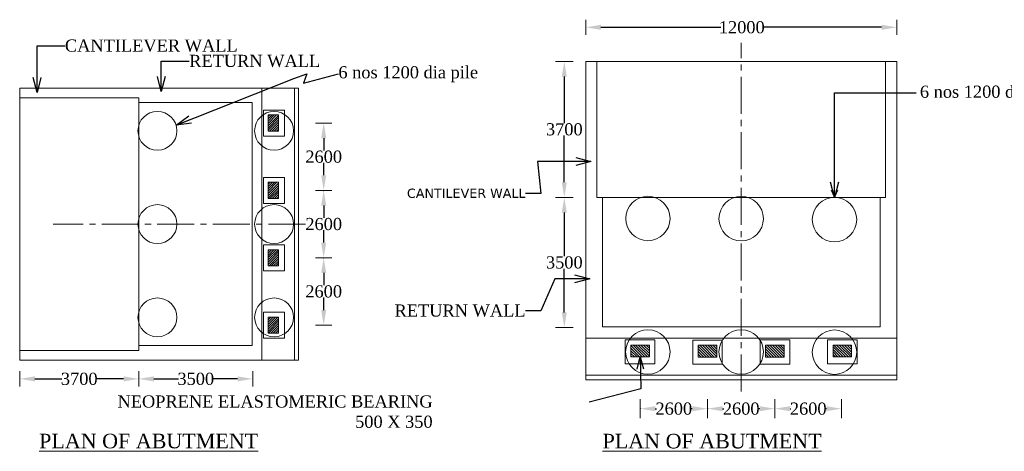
# Model space of a CAD drawing. Header units: millimetres. Extents: x -20950785 to 43207042, y -3207472 to 3168443.
# Tile 32 of 89: x 9327323 to 9388089, y -1179031 to -1152386. Entities that reach past the tile are written whole.
import ezdxf

# ---------------------------------------------------------------- set-up
doc = ezdxf.new("R2010")
doc.units = ezdxf.units.MM
doc.header["$LTSCALE"] = 60
doc.header["$MEASUREMENT"] = 0
doc.linetypes.add('CENTER2', pattern=[28.575, 19.05, -3.175, 3.175, -3.175])
doc.layers.add('TEXT', color=7, linetype='Continuous')
doc.dimstyles.get("Standard").update_dxf_attribs({"dimtxt": 400, "dimasz": 215, "dimexe": 0.18, "dimexo": 0.0625, "dimgap": 0.09, "dimtad": 0, "dimtih": 1, "dimtoh": 1, "dimdec": 0, "dimzin": 4, "dimdsep": 46, "dimtxsty": 'Standard', "dimblk": 'OPEN90', "dimcen": 0, "dimadec": 0, "dimazin": 1, "dimtfac": 1, "dimtdec": 0, "dimtix": 1, "dimtofl": 0, "dimtmove": 0, "dimatfit": 3, "dimldrblk": 'OPEN30', "dimfxl": 1, "dimtolj": 1, "dimtzin": 0, "dimarcsym": 0})
pattern_1 = [(45, (8054842.77, -1304423.08), (-70.710678, 70.710678), [])]

# ---------------------------------------------------------------- blocks, each defined once
blk = doc.blocks.new('*D307')
at = {"color": 0, "linetype": 'Continuous', "lineweight": -2, "transparency": 16777216}
for p, q in [((9346075, -1167084), (9346086, -1167084)), ((9346085, -1168019), (9346085, -1168782)), ((9346085, -1170308), (9346085, -1169545)), ((9346086, -1171243), (9346086, -1171243))]:
    blk.add_line(p, q, dxfattribs=at)
for points in [[(9345930, -1168019), (9346241, -1168019), (9346085, -1167084)], [(9345930, -1170308), (9346241, -1170308), (9346085, -1171243)]]:
    blk.add_solid(points, dxfattribs=at)
at = {"layer": 'Defpoints', "color": 0, "linetype": 'Continuous', "lineweight": -2, "transparency": 16777216}
for p in [(9346075, -1167084), (9346085, -1171243), (9346085, -1171243)]:
    blk.add_point(p, dxfattribs=at)
at = {"color": 0, "linetype": 'Continuous', "lineweight": 9, "transparency": 16777216, "insert": (9346085, -1169164), "char_height": 500, "attachment_point": 5}
blk.add_mtext('\\A1;{\\fTimes New Roman|b0|i0|c0|p18;\\H1.5x;2600}', dxfattribs=at)
blk = doc.blocks.new('*D308')
at = {"color": 0, "linetype": 'Continuous', "lineweight": -2, "transparency": 16777216}
for p, q in [((9346086, -1162925), (9346086, -1162925)), ((9346086, -1163860), (9346086, -1164623)), ((9346086, -1166149), (9346086, -1165386)), ((9346065, -1167084), (9346086, -1167084))]:
    blk.add_line(p, q, dxfattribs=at)
for points in [[(9345930, -1163860), (9346242, -1163860), (9346086, -1162925)], [(9345930, -1166149), (9346242, -1166149), (9346086, -1167084)]]:
    blk.add_solid(points, dxfattribs=at)
at = {"layer": 'Defpoints', "color": 0, "linetype": 'Continuous', "lineweight": -2, "transparency": 16777216}
for p in [(9346086, -1162925), (9346065, -1167084), (9346086, -1167084)]:
    blk.add_point(p, dxfattribs=at)
at = {"color": 0, "linetype": 'Continuous', "lineweight": 9, "transparency": 16777216, "insert": (9346086, -1165005), "char_height": 500, "attachment_point": 5}
blk.add_mtext('\\A1;{\\fTimes New Roman|b0|i0|c0|p18;\\H1.5x;2600}', dxfattribs=at)
blk = doc.blocks.new('*D310')
at = {"color": 0, "linetype": 'Continuous', "lineweight": -2, "transparency": 16777216}
for p, q in [((9327323, -1174560), (9327323, -1174560)), ((9328258, -1174560), (9329933, -1174560)), ((9333738, -1174560), (9332064, -1174560)), ((9334673, -1174560), (9334673, -1174560))]:
    blk.add_line(p, q, dxfattribs=at)
for points in [[(9328258, -1174404), (9328258, -1174716), (9327323, -1174560)], [(9333738, -1174404), (9333738, -1174716), (9334673, -1174560)]]:
    blk.add_solid(points, dxfattribs=at)
at = {"layer": 'Defpoints', "color": 0, "linetype": 'Continuous', "lineweight": -2, "transparency": 16777216}
for p in [(9327323, -1174560), (9334673, -1174560), (9334673, -1174560)]:
    blk.add_point(p, dxfattribs=at)
at = {"color": 0, "linetype": 'Continuous', "lineweight": 9, "transparency": 16777216, "insert": (9330998, -1174560), "char_height": 500, "attachment_point": 5}
blk.add_mtext('\\A1;{\\fTimes New Roman|b0|i0|c0|p18;\\H1.5x;3700}', dxfattribs=at)
blk = doc.blocks.new('*D311')
at = {"color": 0, "linetype": 'Continuous', "lineweight": -2, "transparency": 16777216}
for p, q in [((9334673, -1174560), (9334673, -1174560)), ((9335608, -1174560), (9337126, -1174560)), ((9340775, -1174560), (9339257, -1174560)), ((9341710, -1174560), (9341710, -1174560))]:
    blk.add_line(p, q, dxfattribs=at)
for points in [[(9335608, -1174404), (9335608, -1174716), (9334673, -1174560)], [(9340775, -1174404), (9340775, -1174716), (9341710, -1174560)]]:
    blk.add_solid(points, dxfattribs=at)
at = {"layer": 'Defpoints', "color": 0, "linetype": 'Continuous', "lineweight": -2, "transparency": 16777216}
for p in [(9334673, -1174560), (9341710, -1174560), (9341710, -1174560)]:
    blk.add_point(p, dxfattribs=at)
at = {"color": 0, "linetype": 'Continuous', "lineweight": 9, "transparency": 16777216, "insert": (9338191, -1174560), "char_height": 500, "attachment_point": 5}
blk.add_mtext('\\A1;{\\fTimes New Roman|b0|i0|c0|p18;\\H1.5x;3500}', dxfattribs=at)
blk = doc.blocks.new('*D294')
at = {"color": 0, "linetype": 'Continuous', "lineweight": -2, "transparency": 16777216}
for p, q in [((9365613, -1176383), (9365613, -1176400)), ((9366548, -1176399), (9366615, -1176399)), ((9368834, -1176399), (9368767, -1176399)), ((9369769, -1176399), (9369769, -1176400))]:
    blk.add_line(p, q, dxfattribs=at)
for points in [[(9366548, -1176244), (9366548, -1176555), (9365613, -1176399)], [(9368834, -1176244), (9368834, -1176555), (9369769, -1176399)]]:
    blk.add_solid(points, dxfattribs=at)
at = {"layer": 'Defpoints', "color": 0, "linetype": 'Continuous', "lineweight": -2, "transparency": 16777216}
for p in [(9365613, -1176383), (9365613, -1176399), (9369769, -1176399)]:
    blk.add_point(p, dxfattribs=at)
at = {"color": 0, "linetype": 'Continuous', "lineweight": 9, "transparency": 16777216, "insert": (9367691, -1176399), "char_height": 500, "attachment_point": 5}
blk.add_mtext('\\A1;{\\fTimes New Roman|b0|i0|c0|p18;\\H1.5x;2600}', dxfattribs=at)
blk = doc.blocks.new('*D295')
at = {"color": 0, "linetype": 'Continuous', "lineweight": -2, "transparency": 16777216}
for p, q in [((9369771, -1176383), (9369771, -1176400)), ((9370706, -1176400), (9370775, -1176400)), ((9372995, -1176400), (9372927, -1176400)), ((9373930, -1176400), (9373930, -1176400))]:
    blk.add_line(p, q, dxfattribs=at)
for points in [[(9370706, -1176244), (9370706, -1176556), (9369771, -1176400)], [(9372995, -1176244), (9372995, -1176556), (9373930, -1176400)]]:
    blk.add_solid(points, dxfattribs=at)
at = {"layer": 'Defpoints', "color": 0, "linetype": 'Continuous', "lineweight": -2, "transparency": 16777216}
for p in [(9369771, -1176383), (9369771, -1176400), (9373930, -1176400)]:
    blk.add_point(p, dxfattribs=at)
at = {"color": 0, "linetype": 'Continuous', "lineweight": 9, "transparency": 16777216, "insert": (9371851, -1176400), "char_height": 500, "attachment_point": 5}
blk.add_mtext('\\A1;{\\fTimes New Roman|b0|i0|c0|p18;\\H1.5x;2600}', dxfattribs=at)
blk = doc.blocks.new('*D296')
at = {"color": 0, "linetype": 'Continuous', "lineweight": -2, "transparency": 16777216}
for p, q in [((9362254, -1152856), (9362254, -1152856)), ((9363189, -1152856), (9370586, -1152856)), ((9380513, -1152856), (9373186, -1152856)), ((9381448, -1152856), (9381448, -1152856))]:
    blk.add_line(p, q, dxfattribs=at)
for points in [[(9363189, -1152700), (9363189, -1153012), (9362254, -1152856)], [(9380513, -1152700), (9380513, -1153012), (9381448, -1152856)]]:
    blk.add_solid(points, dxfattribs=at)
at = {"layer": 'Defpoints', "color": 0, "linetype": 'Continuous', "lineweight": -2, "transparency": 16777216}
for p in [(9362254, -1152856), (9362254, -1152856), (9381448, -1152856)]:
    blk.add_point(p, dxfattribs=at)
at = {"color": 0, "linetype": 'Continuous', "lineweight": 9, "transparency": 16777216, "insert": (9371886, -1152856), "char_height": 500, "attachment_point": 5}
blk.add_mtext('\\A1;{\\fTimes New Roman|b0|i0|c0|p18;\\H1.5x;12000}', dxfattribs=at)
blk = doc.blocks.new('*D297')
at = {"color": 0, "linetype": 'Continuous', "lineweight": -2, "transparency": 16777216}
for p, q in [((9360934, -1154959), (9360934, -1154959)), ((9360934, -1155894), (9360934, -1158775)), ((9360934, -1162421), (9360934, -1159540)), ((9360934, -1163356), (9360934, -1163356))]:
    blk.add_line(p, q, dxfattribs=at)
for points in [[(9360778, -1155894), (9361089, -1155894), (9360934, -1154959)], [(9360778, -1162421), (9361089, -1162421), (9360934, -1163356)]]:
    blk.add_solid(points, dxfattribs=at)
at = {"layer": 'Defpoints', "color": 0, "linetype": 'Continuous', "lineweight": -2, "transparency": 16777216}
for p in [(9360934, -1154959), (9360934, -1163356), (9360934, -1163356)]:
    blk.add_point(p, dxfattribs=at)
at = {"color": 0, "linetype": 'Continuous', "lineweight": 9, "transparency": 16777216, "insert": (9360934, -1159157), "char_height": 500, "attachment_point": 5}
blk.add_mtext('\\A1;{\\fTimes New Roman|b0|i0|c0|p18;\\H1.5x;3700}', dxfattribs=at)
blk = doc.blocks.new('*D298')
at = {"color": 0, "linetype": 'Continuous', "lineweight": -2, "transparency": 16777216}
for p, q in [((9360934, -1163356), (9360934, -1163356)), ((9360934, -1164291), (9360934, -1166994)), ((9360934, -1170460), (9360934, -1167757)), ((9360934, -1171395), (9360934, -1171395))]:
    blk.add_line(p, q, dxfattribs=at)
for points in [[(9360778, -1164291), (9361089, -1164291), (9360934, -1163356)], [(9360778, -1170460), (9361089, -1170460), (9360934, -1171395)]]:
    blk.add_solid(points, dxfattribs=at)
at = {"layer": 'Defpoints', "color": 0, "linetype": 'Continuous', "lineweight": -2, "transparency": 16777216}
for p in [(9360934, -1163356), (9360934, -1171395), (9360934, -1171395)]:
    blk.add_point(p, dxfattribs=at)
at = {"color": 0, "linetype": 'Continuous', "lineweight": 9, "transparency": 16777216, "insert": (9360934, -1167376), "char_height": 500, "attachment_point": 5}
blk.add_mtext('\\A1;{\\fTimes New Roman|b0|i0|c0|p18;\\H1.5x;3500}', dxfattribs=at)
blk = doc.blocks.new('*D317')
at = {"color": 0, "linetype": 'Continuous', "lineweight": -2, "transparency": 16777216}
for p, q in [((9373930, -1176400), (9373930, -1176400)), ((9374865, -1176400), (9374911, -1176400)), ((9377109, -1176400), (9377063, -1176400)), ((9378044, -1176400), (9378044, -1176400))]:
    blk.add_line(p, q, dxfattribs=at)
for points in [[(9374865, -1176244), (9374865, -1176556), (9373930, -1176400)], [(9377109, -1176244), (9377109, -1176556), (9378044, -1176400)]]:
    blk.add_solid(points, dxfattribs=at)
at = {"layer": 'Defpoints', "color": 0, "linetype": 'Continuous', "lineweight": -2, "transparency": 16777216}
for p in [(9373930, -1176400), (9373930, -1176400), (9378044, -1176400)]:
    blk.add_point(p, dxfattribs=at)
at = {"color": 0, "linetype": 'Continuous', "lineweight": 9, "transparency": 16777216, "insert": (9375987, -1176400), "char_height": 500, "attachment_point": 5}
blk.add_mtext('\\A1;{\\fTimes New Roman|b0|i0|c0|p18;\\H1.5x;2600}', dxfattribs=at)
blk = doc.blocks.new('*D322')
at = {"color": 0, "linetype": 'Continuous', "lineweight": -2, "transparency": 16777216}
for p, q in [((9346086, -1158766), (9346086, -1158766)), ((9346086, -1159701), (9346086, -1160464)), ((9346086, -1161990), (9346086, -1161227)), ((9346065, -1162925), (9346086, -1162925))]:
    blk.add_line(p, q, dxfattribs=at)
for points in [[(9345930, -1159701), (9346242, -1159701), (9346086, -1158766)], [(9345930, -1161990), (9346242, -1161990), (9346086, -1162925)]]:
    blk.add_solid(points, dxfattribs=at)
at = {"layer": 'Defpoints', "color": 0, "linetype": 'Continuous', "lineweight": -2, "transparency": 16777216}
for p in [(9346086, -1158766), (9346065, -1162925), (9346086, -1162925)]:
    blk.add_point(p, dxfattribs=at)
at = {"color": 0, "linetype": 'Continuous', "lineweight": 9, "transparency": 16777216, "insert": (9346086, -1160846), "char_height": 500, "attachment_point": 5}
blk.add_mtext('\\A1;{\\fTimes New Roman|b0|i0|c0|p18;\\H1.5x;2600}', dxfattribs=at)

msp = doc.modelspace()

# ---------------------------------------------------------------- hatches: boundary and pattern name
at = {"linetype": 'Continuous', "lineweight": 9}
h = msp.add_hatch(dxfattribs=at)
h.set_pattern_fill('ANSI31', color=256, scale=800)
h.set_pattern_definition([(45, (8054842.77, -1300805.58), (-70.710678, 70.710678), [])])
h.paths.add_polyline_path([(9343293.4, -1158266.8), (9342653.4, -1158266.8), (9342653.4, -1159266.8), (9343293.4, -1159266.8)])
h = msp.add_hatch(dxfattribs=at)
h.set_pattern_fill('ANSI31', color=256, scale=800)
h.set_pattern_definition(pattern_1)
h.paths.add_polyline_path([(9342653.4, -1162425.3), (9343293.4, -1162425.3), (9343293.4, -1163425.3), (9342653.4, -1163425.3)])
h = msp.add_hatch(dxfattribs=at)
h.set_pattern_fill('ANSI31', color=256, scale=800)
h.set_pattern_definition(pattern_1)
h.paths.add_polyline_path([(9342653.4, -1167584.3), (9343293.4, -1167584.3), (9343293.4, -1166584.3), (9342653.4, -1166584.3)])
h = msp.add_hatch(dxfattribs=at)
h.set_pattern_fill('ANSI31', color=256, scale=800)
h.set_pattern_definition([(45, (8054842.77, -1303882.08), (-70.710678, 70.710678), [])])
h.paths.add_polyline_path([(9343293.4, -1170743.3), (9342653.4, -1170743.3), (9342653.4, -1171743.3), (9343293.4, -1171743.3)])
h = msp.add_hatch(dxfattribs=at)
h.set_pattern_fill('ANSI31', color=256, scale=914, angle=-90)
h.set_pattern_definition([(315, (9214072.86, 298850.37), (80.78695, 80.78695), [])])
h.paths.add_polyline_path([(9366184, -1173204.5), (9366184, -1172473.3), (9365041.5, -1172473.3), (9365041.5, -1173204.5)])
h = msp.add_hatch(dxfattribs=at)
h.set_pattern_fill('ANSI31', color=256, scale=914, angle=-90)
h.set_pattern_definition([(315, (9212861.85, 298842.63), (80.78695, 80.78695), [])])
h.paths.add_polyline_path([(9369200.2, -1172481), (9369200.2, -1173212.2), (9370342.7, -1173212.2), (9370342.7, -1172481)])
h = msp.add_hatch(dxfattribs=at)
h.set_pattern_fill('ANSI31', color=256, scale=914, angle=-90)
h.set_pattern_definition([(315, (9217020.59, 298845.02), (80.78695, 80.78695), [])])
h.paths.add_polyline_path([(9373358.9, -1172478.6), (9373358.9, -1173209.8), (9374501.4, -1173209.8), (9374501.4, -1172478.6)])
h = msp.add_hatch(dxfattribs=at)
h.set_pattern_fill('ANSI31', color=256, scale=914, angle=-90)
h.set_pattern_definition([(315, (9215809.58, 298850.37), (80.78695, 80.78695), [])])
h.paths.add_polyline_path([(9378660.2, -1173204.5), (9378660.2, -1172473.3), (9377517.7, -1172473.3), (9377517.7, -1173204.5)])

# ---------------------------------------------------------------- linework, layer by layer
for p, q in [((9362253.8, -1153325.9), (9362253.8, -1152385.9)), ((9381447.8, -1153325.9), (9381447.8, -1152385.9)), ((9360396.7, -1154958.7), (9361470.6, -1154958.7)), ((9362253.8, -1154958.7), (9362253.8, -1174609.7)), ((9381447.8, -1154958.7), (9362253.8, -1154958.7)), ((9362253.8, -1154958.7), (9362253.8, -1162956.2)), ((9362939.3, -1154958.7), (9362939.3, -1163356.1)), ((9362939.3, -1154958.7), (9362939.3, -1155893.7)), ((9380762.3, -1154958.7), (9380762.3, -1163356.1)), ((9381447.8, -1174609.7), (9381447.8, -1154958.7)), ((9327323.4, -1156604.8), (9327323.4, -1173404.8)), ((9344523.4, -1156604.8), (9327323.4, -1156604.8)), ((9342273.4, -1156604.8), (9342273.4, -1173404.8)), ((9344273.4, -1156604.8), (9344273.4, -1173404.8)), ((9344523.4, -1156604.8), (9344523.4, -1173404.8)), ((9327323.4, -1157204.8), (9334673.4, -1157204.8)), ((9334673.4, -1157204.8), (9334673.4, -1172804.8)), ((9334673.4, -1157504.8), (9341673.4, -1157504.8)), ((9341673.4, -1157504.8), (9341673.4, -1172504.8)), ((9343673.4, -1157966.8), (9342373.4, -1157966.8)), ((9342373.4, -1157966.8), (9342373.4, -1159566.8)), ((9343673.4, -1157966.8), (9343673.4, -1159566.8)), ((9343293.4, -1158266.8), (9342653.4, -1158266.8)), ((9342653.4, -1158266.8), (9342653.4, -1159266.8)), ((9343293.4, -1158266.8), (9343293.4, -1159266.8)), ((9345577.2, -1158766.8), (9346593.7, -1158766.8)), ((9343293.4, -1159266.8), (9342653.4, -1159266.8)), ((9343673.4, -1159566.8), (9342373.4, -1159566.8)), ((9343673.4, -1162125.3), (9342373.4, -1162125.3)), ((9342373.4, -1163725.3), (9342373.4, -1162125.3)), ((9342653.4, -1163425.3), (9342653.4, -1162425.3)), ((9343293.4, -1163425.3), (9343293.4, -1162425.3)), ((9343673.4, -1163725.3), (9343673.4, -1162125.3)), ((9345577.2, -1162925.3), (9346593.7, -1162925.3)), ((9345577.4, -1162925.3), (9346593.9, -1162925.3)), ((9343293.4, -1163425.3), (9342653.4, -1163425.3)), ((9360396.7, -1163356.1), (9361470.6, -1163356.1)), ((9380762.3, -1163356.1), (9362939.3, -1163356.1)), ((9363282.1, -1163356.1), (9363282.1, -1171353.6)), ((9380419.6, -1163356.1), (9380419.6, -1171353.6)), ((9343673.4, -1163725.3), (9342373.4, -1163725.3)), ((9343673.4, -1166284.3), (9342373.4, -1166284.3)), ((9342373.4, -1166284.3), (9342373.4, -1167884.3)), ((9343293.4, -1166584.3), (9342653.4, -1166584.3)), ((9342653.4, -1166584.3), (9342653.4, -1167584.3)), ((9343293.4, -1166584.3), (9343293.4, -1167584.3)), ((9343673.4, -1166284.3), (9343673.4, -1167884.3)), ((9345577.2, -1167084.3), (9346593.7, -1167084.3)), ((9343673.4, -1167884.3), (9342373.4, -1167884.3)), ((9343293.4, -1167584.3), (9342653.4, -1167584.3)), ((9362253.8, -1167983.2), (9362253.8, -1169582.7)), ((9362253.8, -1169582.7), (9362253.8, -1174609.7)), ((9343673.4, -1170443.3), (9342373.4, -1170443.3)), ((9342373.4, -1170443.3), (9342373.4, -1172043.3)), ((9343293.4, -1170743.3), (9342653.4, -1170743.3)), ((9342653.4, -1170743.3), (9342653.4, -1171743.3)), ((9343293.4, -1170743.3), (9343293.4, -1171743.3)), ((9343673.4, -1170443.3), (9343673.4, -1172043.3)), ((9345577.2, -1171243.3), (9346593.7, -1171243.3)), ((9360396.7, -1171394.9), (9361470.6, -1171394.9)), ((9380419.6, -1171353.6), (9363282.1, -1171353.6)), ((9343673.4, -1172043.3), (9342373.4, -1172043.3)), ((9343293.4, -1171743.3), (9342653.4, -1171743.3)), ((9381447.8, -1172039.1), (9362253.8, -1172039.1)), ((9364698.7, -1173638.6), (9364698.7, -1172153.4)), ((9366526.7, -1172153.4), (9364698.7, -1172153.4)), ((9366526.7, -1173638.6), (9366526.7, -1172153.4)), ((9373016.2, -1173644), (9373016.2, -1172158.7)), ((9374844.2, -1172158.7), (9373016.2, -1172158.7)), ((9374844.2, -1173644), (9374844.2, -1172158.7)), ((9377174.9, -1173638.6), (9377174.9, -1172153.4)), ((9379002.9, -1172153.4), (9377174.9, -1172153.4)), ((9379002.9, -1173638.6), (9379002.9, -1172153.4)), ((9334673.4, -1172504.8), (9341673.4, -1172504.8)), ((9365041.5, -1173204.5), (9365041.5, -1172473.3)), ((9366184, -1172473.3), (9365041.5, -1172473.3)), ((9366184, -1173204.5), (9366184, -1172473.3)), ((9368857.4, -1173646.4), (9368857.4, -1172161.1)), ((9370685.4, -1172161.1), (9368857.4, -1172161.1)), ((9369200.2, -1173212.2), (9369200.2, -1172481)), ((9370342.7, -1172481), (9369200.2, -1172481)), ((9370342.7, -1173212.2), (9370342.7, -1172481)), ((9370685.4, -1173646.4), (9370685.4, -1172161.1)), ((9373358.9, -1173209.8), (9373358.9, -1172478.6)), ((9374501.4, -1172478.6), (9373358.9, -1172478.6)), ((9374501.4, -1173209.8), (9374501.4, -1172478.6)), ((9377517.7, -1173204.5), (9377517.7, -1172473.3)), ((9378660.2, -1172473.3), (9377517.7, -1172473.3)), ((9378660.2, -1173204.5), (9378660.2, -1172473.3)), ((9327323.4, -1172804.8), (9334673.4, -1172804.8)), ((9327323.4, -1172804.8), (9328141.8, -1172804.8)), ((9366184, -1173204.5), (9365041.5, -1173204.5)), ((9370342.7, -1173212.2), (9369200.2, -1173212.2)), ((9374501.4, -1173209.8), (9373358.9, -1173209.8)), ((9378660.2, -1173204.5), (9377517.7, -1173204.5)), ((9327323.4, -1173404.8), (9344523.4, -1173404.8)), ((9327323.4, -1173404.8), (9334323.4, -1173404.8)), ((9338723.4, -1173404.8), (9340123.4, -1173404.8)), ((9340123.4, -1173404.8), (9344523.4, -1173404.8)), ((9366526.7, -1173638.6), (9364698.7, -1173638.6)), ((9370685.4, -1173646.4), (9368857.4, -1173646.4)), ((9374844.2, -1173644), (9373016.2, -1173644)), ((9379002.9, -1173638.6), (9377174.9, -1173638.6)), ((9327323.4, -1175030.3), (9327323.4, -1174090.3)), ((9334673.4, -1175030.3), (9334673.4, -1174090.3)), ((9341709.5, -1175030.3), (9341709.5, -1174090.3)), ((9381447.8, -1174324.1), (9362253.8, -1174324.1)), ((9381447.8, -1174609.7), (9362253.8, -1174609.7)), ((9365612.7, -1175813.8), (9365612.7, -1176975.1)), ((9369771.4, -1175821.5), (9369771.4, -1176982.9)), ((9373930.2, -1175819.1), (9373930.2, -1176980.5)), ((9378044.5, -1175813.8), (9378044.5, -1176975.1))]:
    msp.add_line(p, q, dxfattribs=at)
at = {"linetype": 'CENTER2', "lineweight": 9, "ltscale": 2}
for p, q in [((9371850.8, -1175338.7), (9371850.8, -1153819.7)), ((9344957.6, -1165004.8), (9329392.7, -1165004.8))]:
    msp.add_line(p, q, dxfattribs=at)
at = {"linetype": 'Continuous', "lineweight": 9, "ltscale": 2}
for p, q in [((9342653.4, -1162425.3), (9343293.4, -1162425.3)), ((9377609.1, -1163356.1), (9377404.2, -1162899.8)), ((9377609.1, -1163356.1), (9377813.9, -1162899.8))]:
    msp.add_line(p, q, dxfattribs=at)
at = {"linetype": 'Continuous', "lineweight": 9}
for centre, radius in [((9335823.4, -1159246.8), 1200), ((9343023.4, -1159246.8), 1200), ((9366092.6, -1164659), 1371), ((9371850.8, -1164670), 1371), ((9377609.1, -1164727.1), 1371), ((9335823.4, -1165004.8), 1200), ((9343023.4, -1165004.8), 1200), ((9335823.4, -1170762.8), 1200), ((9343023.4, -1170762.8), 1200), ((9366091, -1172895.7), 1371), ((9371850.8, -1172896), 1371), ((9377609.1, -1172911.9), 1371)]:
    msp.add_circle(centre, radius, dxfattribs=at)

# ---------------------------------------------------------------- texts
for s, insert, char_height, width, attachment_point in [('{\\fTimes New Roman|b0|i0|c0|p18;CANTILEVER WALL}', (9330113.5, -1153993.1), 750, 12909.526, 4), ('{\\fTimes New Roman|b0|i0|c0|p18;RETURN WALL}', (9337784.4, -1154939), 750, 8608.965, 4), ('{\\fVerdana|b0|i0|c0|p34;CANTILEVER WALL}', (9358541.8, -1163106.3), 571.25, 14749.133, 6), ('{\\fTimes New Roman|b0|i0|c0|p18;RETURN WALL}', (9358543.4, -1170349.3), 750, 8075.655, 6), ('{\\fTimes New Roman|b0|i0|c0|p18;\\H1.15385x;\\LPLAN OF ABUTMENT\\Fitalicc|c0;\\H1.00308x; \\H0.864x; }', (9328521.2, -1177944.9), 780, 19383.785, 1)]:
    msp.add_mtext(s, dxfattribs=dict(at, insert=insert, char_height=char_height, width=width, attachment_point=attachment_point))
at = {"linetype": 'Continuous', "lineweight": 9, "char_height": 750}
for s, insert, attachment_point in [('{\\fTimes New Roman|b0|i0|c0|p18;6 nos 1200 dia pile}', (9346992.7, -1155753.1), 4), ('{\\fTimes New Roman|b0|i0|c0|p18;NEOPRENE ELASTOMERIC BEARING\\P 500 X 350 }', (9352807.1, -1176585.1), 6)]:
    msp.add_mtext(s, dxfattribs=dict(at, insert=insert, attachment_point=attachment_point))
at = {"linetype": 'Continuous', "lineweight": 9, "insert": (9382880.4, -1156953.6), "char_height": 750, "attachment_point": 4, "rotation": 0.023016}
msp.add_mtext('{\\fTimes New Roman|b0|i0|c0|p18;6 nos 1200 dia pile}', dxfattribs=at)
at = {"layer": 'TEXT', "linetype": 'Continuous', "lineweight": 9, "insert": (9363295.7, -1177950.8), "char_height": 900, "width": 18234.47, "attachment_point": 1}
msp.add_mtext('{\\fTimes New Roman|b0|i0|c0|p18;\\LPLAN OF ABUTMENT }', dxfattribs=at)

# ---------------------------------------------------------------- dimensions: what is measured, and where the dimension line sits
at = {"linetype": 'Continuous', "lineweight": 9}
dim = msp.add_linear_dim(base=(9362253.8, -1152855.9), p1=(9381447.8, -1152855.9), p2=(9362253.8, -1152855.9), angle=180, text='{\\fTimes New Roman|b0|i0|c0|p18;\\H1.5x;12000}', dimstyle='Standard', override={"dimtxt": 500, "dimasz": 935, "dimfxl": 300}, dxfattribs=at)
dim.commit()
dim.dimension.update_dxf_attribs({"geometry": '*D296', "text_midpoint": (9371886.1, -1152855.9), "dimtype": 160})
for base, p1, p2, angle, text, picture, middle in [((9360933.7, -1163356.1), (9360933.7, -1154958.7), (9360933.7, -1163356.1), 270, '{\\fTimes New Roman|b0|i0|c0|p18;\\H1.5x;3700}', '*D297', (9360933.7, -1159157.4)), ((9346085.7, -1162925.3), (9346085.7, -1158766.3), (9346065.3, -1162925.3), 90, '{\\fTimes New Roman|b0|i0|c0|p18;\\H1.5x;2600}', '*D322', (9346085.7, -1160845.8)), ((9346085.7, -1167084.3), (9346085.7, -1162925.3), (9346065.3, -1167084.3), 90, '{\\fTimes New Roman|b0|i0|c0|p18;\\H1.5x;2600}', '*D308', (9346085.7, -1165004.8)), ((9360933.7, -1171394.9), (9360933.7, -1163356.1), (9360933.7, -1171394.9), 270, '{\\fTimes New Roman|b0|i0|c0|p18;\\H1.5x;3500}', '*D298', (9360933.7, -1167375.5)), ((9346085.5, -1171243.3), (9346075.3, -1167084.3), (9346085.5, -1171243.3), 90, '{\\fTimes New Roman|b0|i0|c0|p18;\\H1.5x;2600}', '*D307', (9346085.5, -1169163.8))]:
    dim = msp.add_linear_dim(base=base, p1=p1, p2=p2, angle=angle, text=text, dimstyle='Standard', override={"dimtxt": 500, "dimasz": 935, "dimfxl": 300}, dxfattribs=at)
    dim.commit()
    dim.dimension.update_dxf_attribs({"geometry": picture, "text_midpoint": middle})
for base, p1, p2, text, picture, middle in [((9334673.4, -1174560.3), (9327323.4, -1174560.3), (9334673.4, -1174560.3), '{\\fTimes New Roman|b0|i0|c0|p18;\\H1.5x;3700}', '*D310', (9330998.4, -1174560.3)), ((9341709.5, -1174560.3), (9334673.4, -1174560.3), (9341709.5, -1174560.3), '{\\fTimes New Roman|b0|i0|c0|p18;\\H1.5x;3500}', '*D311', (9338191.5, -1174560.3)), ((9365612.7, -1176399.3), (9369768.7, -1176399.3), (9365612.7, -1176382.8), '{\\fTimes New Roman|b0|i0|c0|p18;\\H1.5x;2600}', '*D294', (9367690.7, -1176399.3)), ((9369771.4, -1176399.8), (9373930.2, -1176399.8), (9369771.4, -1176382.6), '{\\fTimes New Roman|b0|i0|c0|p18;\\H1.5x;2600}', '*D295', (9371850.8, -1176399.8)), ((9373930.2, -1176399.8), (9378044.5, -1176399.8), (9373930.2, -1176399.9), '{\\fTimes New Roman|b0|i0|c0|p18;\\H1.5x;2600}', '*D317', (9375987.3, -1176399.8))]:
    dim = msp.add_linear_dim(base=base, p1=p1, p2=p2, text=text, dimstyle='Standard', override={"dimtxt": 500, "dimasz": 935, "dimfxl": 300}, dxfattribs=at)
    dim.commit()
    dim.dimension.update_dxf_attribs({"geometry": picture, "text_midpoint": middle})

# ---------------------------------------------------------------- leaders
at = {"linetype": 'Continuous', "lineweight": 9, "annotation_type": 0, "has_hookline": 1}
for points, override, hookline_direction, text_width in [([(9328392.4, -1156888.9), (9328392.4, -1153993.1), (9330113.4, -1153993.1)], {"dimtxt": 500, "dimasz": 935, "dimfxl": 300}, 0, 10362.1), ([(9336063.3, -1156820.8), (9336063.3, -1154939), (9337784.3, -1154939)], {"dimtxt": 500, "dimasz": 935, "dimfxl": 300}, 0, 7861.8), ([(9336972.7, -1158901.5), (9344247.3, -1156011.3), (9345041.5, -1155724.6), (9344829.6, -1156294.5), (9346992.6, -1155723.8)], {"dimtxt": 500, "dimasz": 935, "dimfxl": 300}, 0, 8349), ([(9362578.5, -1161139.9), (9359270, -1161139.9), (9359476.9, -1163106.3), (9358541.9, -1163106.3)], {"dimtxt": 500, "dimasz": 935, "dimfxl": 300}, 1, 7424.3), ([(9362500.6, -1168382.9), (9360350.6, -1168382.9), (9359478.5, -1170349.3), (9358543.5, -1170349.3)], {"dimtxt": 500, "dimasz": 935, "dimfxl": 300}, 1, 7861.8), ([(9365612.7, -1173204.5), (9365662.9, -1175181.1), (9362464, -1175996.8)], {"dimtxt": 500, "dimasz": 750, "dimfxl": 300}, 1, 18995)]:
    msp.add_leader(points, dimstyle='Standard', override=override, dxfattribs=dict(at, hookline_direction=hookline_direction, text_width=text_width))
at = {"linetype": 'Continuous', "lineweight": 9}
msp.add_leader([(9377609.1, -1163356.1), (9377609.1, -1156896.7), (9382659.1, -1156896.7)], dimstyle='Standard', override={"dimtxt": 500, "dimasz": 935, "dimfxl": 300}, dxfattribs=at)

doc.saveas('drawing.dxf')
